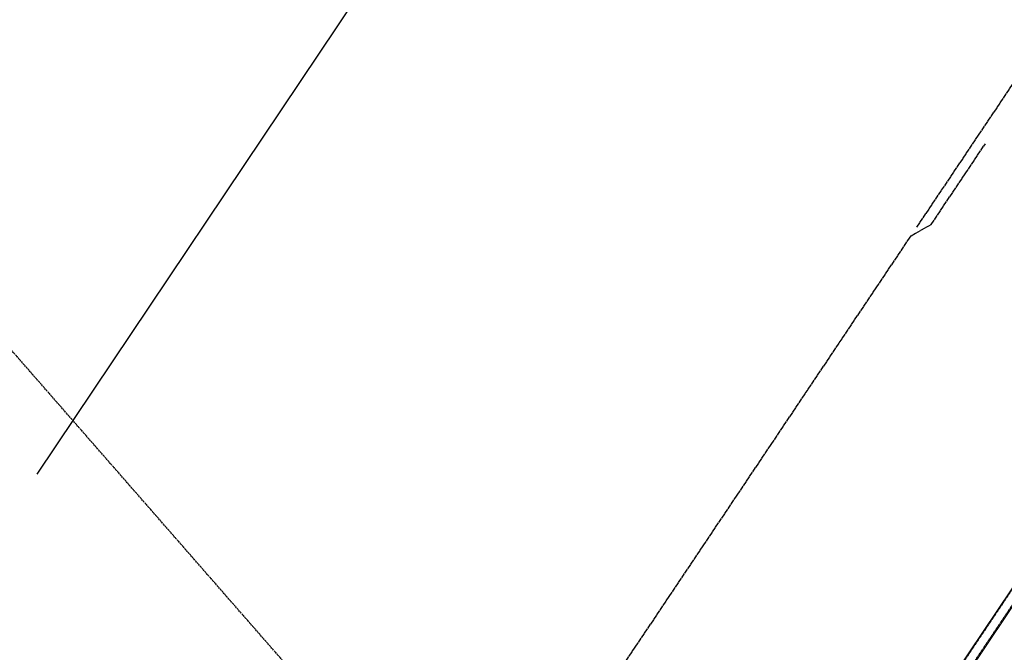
# Model space of a CAD drawing. Header units: inches. Extents: x 26089988 to 26091477, y 7484334 to 7485711.
# Tile 4 of 35: x 26090197 to 26090481, y 7484639 to 7484821. Entities that reach past the tile are written whole.
import ezdxf

# ---------------------------------------------------------------- set-up
doc = ezdxf.new("R2010")
doc.units = ezdxf.units.IN
doc.header["$MEASUREMENT"] = 0
for name, pattern in [('bcenterline', [0.5, 0.375, -0.03125, 0.0625, -0.03125]), ('bhiddenpr', [0.1875, 0.125, -0.0625]), ('brebarpr', [1.5625, 1.5, -0.0625]), ('DGN Style 2', [0.017105, 0.010263, -0.006842])]:
    doc.linetypes.add(name, pattern=pattern)
for name, color, linetype in [('BR_P_Brg_Centerline', 2, 'bcenterline'), ('BR_P_Gen_Text', 7, 'Continuous'), ('BR_P_Rail_Hidden', 230, 'bhiddenpr'), ('BR_P_Rail_Object', 230, 'Continuous'), ('BR_P_Rail_Reinforcing', 30, 'brebarpr')]:
    doc.layers.add(name, color=color, linetype=linetype)

msp = doc.modelspace()

# ---------------------------------------------------------------- linework, layer by layer
at = {"layer": 'BR_P_Brg_Centerline'}
msp.add_line((26090436.15, 7484449.54), (26089988.06, 7484962.24), dxfattribs=at)
at = {"layer": 'BR_P_Gen_Text'}
msp.add_line((26090636.88, 7485339.28), (26090201.72, 7484690.42), dxfattribs=at)
at = {"layer": 'BR_P_Rail_Hidden', "color": 1, "linetype": 'DGN Style 2', "lineweight": 0}
for p, q in [((26090374.73, 7484495.5), (26090807.65, 7485141.04)), ((26090376.8, 7484494.11), (26090809.73, 7485139.65))]:
    msp.add_line(p, q, dxfattribs=at)
at = {"layer": 'BR_P_Rail_Object', "color": 2, "lineweight": 13}
for p, q in [((26090374.52, 7484495.64), (26090807.45, 7485141.18)), ((26090809.94, 7485139.51), (26090377.01, 7484493.97))]:
    msp.add_line(p, q, dxfattribs=at)
at = {"layer": 'BR_P_Rail_Reinforcing'}
for points in [[(26090455.61, 7484761.62), (26090589.52, 7484961.29), (26090595.35, 7484964.6), (26090610.95, 7484987.86)], [(26090320.03, 7484559.45), (26090453.94, 7484759.13), (26090459.77, 7484762.44), (26090475.37, 7484785.69)]]:
    msp.add_lwpolyline(points, dxfattribs=at)

doc.saveas('drawing.dxf')
